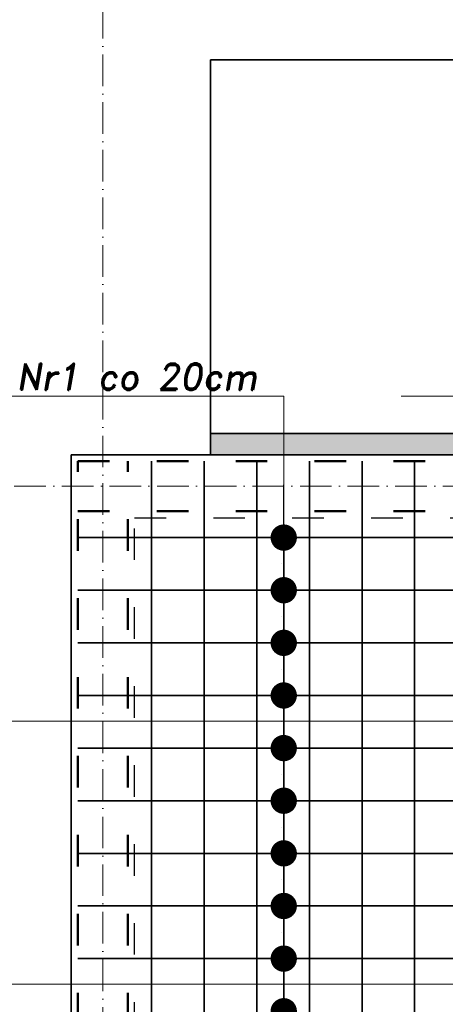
# Model space of a CAD drawing. Header units: millimetres. Extents: x 300938 to 312016, y 11971 to 20881.
# Tile 41 of 239: x 306619 to 306781, y 15082 to 15457. Entities that reach past the tile are written whole.
import ezdxf

# ---------------------------------------------------------------- set-up
doc = ezdxf.new("R2010")
doc.units = ezdxf.units.MM
doc.linetypes.add('ACAD_ISO03W100', pattern=[30, 12, -18])
doc.linetypes.add('ACAD_ISO10W100', pattern=[18, 12, -3, 0, -3])
for name, color, linetype, lineweight in [('konstrukcja', 3, 'Continuous', 35), ('konstrukcja wymiary', 1, 'Continuous', 13), ('kreskowanie', 253, 'Continuous', 0), ('opisy', 2, 'Continuous', 18), ('osie', 5, 'ACAD_ISO10W100', 13), ('zbrojenie', 4, 'Continuous', 50), ('zbrojenie płyty', 141, 'Continuous', 35)]:
    doc.layers.add(name, color=color, linetype=linetype, lineweight=lineweight)
doc.layers.add('przerywane', color=6, linetype='ACAD_ISO03W100')
doc.styles.add('KONSTRUKCJA', font='romand.shx', dxfattribs={"oblique": 10})
doc.styles.get("Standard").update_dxf_attribs({"font": 'romand.shx', "oblique": 10})
doc.dimstyles.new('150', dxfattribs={"dimtxt": 10, "dimasz": 7, "dimexe": 1.25, "dimexo": 0.625, "dimgap": 3, "dimtad": 1, "dimdec": 0, "dimrnd": 0.5, "dimtxsty": 'KONSTRUKCJA', "dimblk": 'ARCHTICK', "dimcen": 2.5, "dimadec": 0, "dimazin": 0, "dimtfac": 1, "dimtdec": 0, "dimtix": 1, "dimtmove": 0, "dimatfit": 3, "dimfxl": 4, "dimfxlon": 1, "dimarcsym": 0})
doc.dimstyles.new('kropki', dxfattribs={"dimtxt": 0.001, "dimasz": 10, "dimexe": 1.25, "dimexo": 0.625, "dimgap": 1, "dimtad": 1, "dimtxsty": 'Standard', "dimblk": 'DOT', "dimcen": 2.5, "dimadec": 0, "dimazin": 0, "dimtfac": 1, "dimtmove": 0, "dimatfit": 3, "dimfxl": 1, "dimfxlon": 1, "dimarcsym": 0})

# ---------------------------------------------------------------- blocks, each defined once
blk = doc.blocks.new('_ArchTick')
at = {"color": 0, "linetype": 'ByBlock', "lineweight": 13, "const_width": 0.15}
blk.add_lwpolyline([(-0.5, -0.5), (0.5, 0.5)], dxfattribs=at)
blk = doc.blocks.new('*D2093')
at = {"layer": 'Defpoints', "color": 0, "transparency": 16777216}
for p in [(306638.44, 15279.22), (306518.44, 14699.22), (306638.44, 14699.22)]:
    blk.add_point(p, dxfattribs=at)
at = {"layer": 'konstrukcja wymiary', "color": 0, "lineweight": -2, "transparency": 16777216}
for p, q in [((306522.44, 15279.22), (306517.19, 15279.22)), ((306518.44, 15279.22), (306518.44, 14699.22)), ((306522.44, 14699.22), (306517.19, 14699.22))]:
    blk.add_line(p, q, dxfattribs=at)
at = {"layer": 'konstrukcja wymiary', "color": 0, "lineweight": -2, "transparency": 16777216, "xscale": 7, "yscale": 7, "zscale": 7}
for p, rotation in [((306518.44, 15279.22), 90), ((306518.44, 14699.22), 270)]:
    blk.add_blockref('_ArchTick', p, dxfattribs=dict(at, rotation=rotation))
at = {"layer": 'konstrukcja wymiary', "color": 0, "transparency": 16777216, "insert": (306510.44, 14989.22), "char_height": 10, "attachment_point": 5, "rotation": 90, "style": 'KONSTRUKCJA'}
blk.add_mtext('580', dxfattribs=at)
blk = doc.blocks.new('*D2096')
at = {"layer": 'Defpoints', "color": 0, "transparency": 16777216}
for p in [(306488.44, 15291.22), (306638.44, 15291.22), (306638.44, 14052.22)]:
    blk.add_point(p, dxfattribs=at)
at = {"layer": 'konstrukcja wymiary', "color": 0, "lineweight": -2, "transparency": 16777216}
for p, q in [((306492.44, 15291.22), (306487.19, 15291.22)), ((306488.44, 14052.22), (306488.44, 15291.22)), ((306492.44, 14052.22), (306487.19, 14052.22))]:
    blk.add_line(p, q, dxfattribs=at)
at = {"layer": 'konstrukcja wymiary', "color": 0, "lineweight": -2, "transparency": 16777216, "xscale": 7, "yscale": 7, "zscale": 7}
for p, rotation in [((306488.44, 15291.22), 90), ((306488.44, 14052.22), 270)]:
    blk.add_blockref('_ArchTick', p, dxfattribs=dict(at, rotation=rotation))
at = {"layer": 'konstrukcja wymiary', "color": 0, "transparency": 16777216, "insert": (306480.44, 14671.72), "char_height": 10, "attachment_point": 5, "rotation": 90, "style": 'KONSTRUKCJA'}
blk.add_mtext('1239', dxfattribs=at)
blk = doc.blocks.new('*D2097')
at = {"layer": 'Defpoints', "color": 0, "transparency": 16777216}
for p in [(306662.44, 15501.22), (306638.44, 15291.22), (306662.44, 14353.22)]:
    blk.add_point(p, dxfattribs=at)
at = {"layer": 'konstrukcja wymiary', "color": 0, "lineweight": -2, "transparency": 16777216}
for p, q in [((306638.44, 15497.22), (306638.44, 15502.47)), ((306662.44, 15497.22), (306662.44, 15502.47)), ((306638.44, 15501.22), (306631.44, 15501.22)), ((306638.44, 15501.22), (306662.44, 15501.22)), ((306662.44, 15501.22), (306669.44, 15501.22))]:
    blk.add_line(p, q, dxfattribs=at)
at = {"layer": 'konstrukcja wymiary', "color": 0, "lineweight": -2, "transparency": 16777216, "xscale": 7, "yscale": 7, "zscale": 7}
blk.add_blockref('_ArchTick', (306638.44, 15501.22), dxfattribs=at)
at = {"layer": 'konstrukcja wymiary', "color": 0, "lineweight": -2, "transparency": 16777216, "xscale": 7, "yscale": 7, "zscale": 7, "rotation": 180}
blk.add_blockref('_ArchTick', (306662.44, 15501.22), dxfattribs=at)
at = {"layer": 'konstrukcja wymiary', "color": 0, "transparency": 16777216, "insert": (306650.44, 15509.22), "char_height": 10, "attachment_point": 5, "style": 'KONSTRUKCJA'}
blk.add_mtext('24', dxfattribs=at)
blk = doc.blocks.new('*D2098')
at = {"layer": 'Defpoints', "color": 0, "transparency": 16777216}
for p in [(306826.44, 15501.22), (306826.44, 14393.22), (306662.44, 14353.22)]:
    blk.add_point(p, dxfattribs=at)
at = {"layer": 'konstrukcja wymiary', "color": 0, "lineweight": -2, "transparency": 16777216}
for p, q in [((306662.44, 15497.22), (306662.44, 15502.47)), ((306826.44, 15497.22), (306826.44, 15502.47)), ((306662.44, 15501.22), (306826.44, 15501.22))]:
    blk.add_line(p, q, dxfattribs=at)
at = {"layer": 'konstrukcja wymiary', "color": 0, "lineweight": -2, "transparency": 16777216, "xscale": 7, "yscale": 7, "zscale": 7, "rotation": 180}
blk.add_blockref('_ArchTick', (306662.44, 15501.22), dxfattribs=at)
at = {"layer": 'konstrukcja wymiary', "color": 0, "lineweight": -2, "transparency": 16777216, "xscale": 7, "yscale": 7, "zscale": 7}
blk.add_blockref('_ArchTick', (306826.44, 15501.22), dxfattribs=at)
at = {"layer": 'konstrukcja wymiary', "color": 0, "transparency": 16777216, "insert": (306744.44, 15509.22), "char_height": 10, "attachment_point": 5, "style": 'KONSTRUKCJA'}
blk.add_mtext('164', dxfattribs=at)
blk = doc.blocks.new('*D2108')
at = {"layer": 'Defpoints', "color": 0, "transparency": 16777216}
for p in [(306650.44, 15531.22), (306650.44, 15291.22), (307070.44, 15291.22)]:
    blk.add_point(p, dxfattribs=at)
at = {"layer": 'konstrukcja wymiary', "color": 0, "lineweight": -2, "transparency": 16777216}
for p, q in [((306650.44, 15527.22), (306650.44, 15532.47)), ((307070.44, 15527.22), (307070.44, 15532.47)), ((307070.44, 15531.22), (306650.44, 15531.22))]:
    blk.add_line(p, q, dxfattribs=at)
at = {"layer": 'konstrukcja wymiary', "color": 0, "lineweight": -2, "transparency": 16777216, "xscale": 7, "yscale": 7, "zscale": 7, "rotation": 180}
blk.add_blockref('_ArchTick', (306650.44, 15531.22), dxfattribs=at)
at = {"layer": 'konstrukcja wymiary', "color": 0, "lineweight": -2, "transparency": 16777216, "xscale": 7, "yscale": 7, "zscale": 7}
blk.add_blockref('_ArchTick', (307070.44, 15531.22), dxfattribs=at)
at = {"layer": 'konstrukcja wymiary', "color": 0, "transparency": 16777216, "insert": (306860.44, 15539.22), "char_height": 10, "attachment_point": 5, "style": 'KONSTRUKCJA'}
blk.add_mtext('420', dxfattribs=at)
blk = doc.blocks.new('*D2109')
at = {"layer": 'Defpoints', "color": 0, "transparency": 16777216}
for p in [(308422.44, 15561.22), (306638.44, 15291.22), (308422.44, 15291.22)]:
    blk.add_point(p, dxfattribs=at)
at = {"layer": 'konstrukcja wymiary', "color": 0, "lineweight": -2, "transparency": 16777216}
for p, q in [((306638.44, 15557.22), (306638.44, 15562.47)), ((308422.44, 15557.22), (308422.44, 15562.47)), ((306638.44, 15561.22), (308422.44, 15561.22))]:
    blk.add_line(p, q, dxfattribs=at)
at = {"layer": 'konstrukcja wymiary', "color": 0, "lineweight": -2, "transparency": 16777216, "xscale": 7, "yscale": 7, "zscale": 7, "rotation": 180}
blk.add_blockref('_ArchTick', (306638.44, 15561.22), dxfattribs=at)
at = {"layer": 'konstrukcja wymiary', "color": 0, "lineweight": -2, "transparency": 16777216, "xscale": 7, "yscale": 7, "zscale": 7}
blk.add_blockref('_ArchTick', (308422.44, 15561.22), dxfattribs=at)
at = {"layer": 'konstrukcja wymiary', "color": 0, "transparency": 16777216, "insert": (307530.44, 15569.22), "char_height": 10, "attachment_point": 5, "style": 'KONSTRUKCJA'}
blk.add_mtext('1784', dxfattribs=at)
blk = doc.blocks.new('_Dot')
at = {"color": 0, "linetype": 'ByBlock', "lineweight": -2}
blk.add_line((-0.5, 0), (-1, 0), dxfattribs=at)
at = {"color": 0, "linetype": 'ByBlock', "const_width": 0.5}
blk.add_lwpolyline([(-0.25, 0, 1), (0.25, 0, 1)], format="xyb", close=True, dxfattribs=at)
blk = doc.blocks.new('*D2143')
at = {"layer": 'Defpoints', "color": 0, "transparency": 16777216}
for p in [(306708.94, 15259.72), (306708.94, 15239.72), (306719.19, 15239.72)]:
    blk.add_point(p, dxfattribs=at)
at = {"layer": 'konstrukcja wymiary', "color": 0, "lineweight": -2, "transparency": 16777216}
for p, q in [((306719.19, 15269.72), (306719.19, 15279.72)), ((306718.19, 15259.72), (306720.44, 15259.72)), ((306719.19, 15259.72), (306719.19, 15239.72)), ((306718.19, 15239.72), (306720.44, 15239.72)), ((306719.19, 15229.72), (306719.19, 15219.72))]:
    blk.add_line(p, q, dxfattribs=at)
at = {"layer": 'konstrukcja wymiary', "color": 0, "lineweight": -2, "transparency": 16777216, "xscale": 10, "yscale": 10, "zscale": 10}
for p, rotation in [((306719.19, 15259.72), 270), ((306719.19, 15239.72), 90)]:
    blk.add_blockref('_Dot', p, dxfattribs=dict(at, rotation=rotation))
at = {"layer": 'konstrukcja wymiary', "color": 0, "transparency": 16777216, "insert": (306718.19, 15249.72), "char_height": 0.001, "attachment_point": 5, "rotation": 90}
blk.add_mtext('20', dxfattribs=at)
blk = doc.blocks.new('*D2144')
at = {"layer": 'Defpoints', "color": 0, "transparency": 16777216}
for p in [(306708.94, 15239.72), (306708.94, 15219.72), (306719.19, 15219.72)]:
    blk.add_point(p, dxfattribs=at)
at = {"layer": 'konstrukcja wymiary', "color": 0, "lineweight": -2, "transparency": 16777216}
for p, q in [((306719.19, 15249.72), (306719.19, 15259.72)), ((306718.19, 15239.72), (306720.44, 15239.72)), ((306719.19, 15239.72), (306719.19, 15219.72)), ((306718.19, 15219.72), (306720.44, 15219.72)), ((306719.19, 15209.72), (306719.19, 15199.72))]:
    blk.add_line(p, q, dxfattribs=at)
at = {"layer": 'konstrukcja wymiary', "color": 0, "lineweight": -2, "transparency": 16777216, "xscale": 10, "yscale": 10, "zscale": 10}
for p, rotation in [((306719.19, 15239.72), 270), ((306719.19, 15219.72), 90)]:
    blk.add_blockref('_Dot', p, dxfattribs=dict(at, rotation=rotation))
at = {"layer": 'konstrukcja wymiary', "color": 0, "transparency": 16777216, "insert": (306718.19, 15229.72), "char_height": 0.001, "attachment_point": 5, "rotation": 90}
blk.add_mtext('20', dxfattribs=at)
blk = doc.blocks.new('*D2145')
at = {"layer": 'Defpoints', "color": 0, "transparency": 16777216}
for p in [(306708.94, 15219.72), (306708.94, 15199.72), (306719.19, 15199.72)]:
    blk.add_point(p, dxfattribs=at)
at = {"layer": 'konstrukcja wymiary', "color": 0, "lineweight": -2, "transparency": 16777216}
for p, q in [((306719.19, 15229.72), (306719.19, 15239.72)), ((306718.19, 15219.72), (306720.44, 15219.72)), ((306719.19, 15219.72), (306719.19, 15199.72)), ((306718.19, 15199.72), (306720.44, 15199.72)), ((306719.19, 15189.72), (306719.19, 15179.72))]:
    blk.add_line(p, q, dxfattribs=at)
at = {"layer": 'konstrukcja wymiary', "color": 0, "lineweight": -2, "transparency": 16777216, "xscale": 10, "yscale": 10, "zscale": 10}
for p, rotation in [((306719.19, 15219.72), 270), ((306719.19, 15199.72), 90)]:
    blk.add_blockref('_Dot', p, dxfattribs=dict(at, rotation=rotation))
at = {"layer": 'konstrukcja wymiary', "color": 0, "transparency": 16777216, "insert": (306718.19, 15209.72), "char_height": 0.001, "attachment_point": 5, "rotation": 90}
blk.add_mtext('20', dxfattribs=at)
blk = doc.blocks.new('*D2146')
at = {"layer": 'Defpoints', "color": 0, "transparency": 16777216}
for p in [(306708.94, 15199.72), (306708.94, 15179.72), (306719.19, 15179.72)]:
    blk.add_point(p, dxfattribs=at)
at = {"layer": 'konstrukcja wymiary', "color": 0, "lineweight": -2, "transparency": 16777216}
for p, q in [((306719.19, 15209.72), (306719.19, 15219.72)), ((306718.19, 15199.72), (306720.44, 15199.72)), ((306719.19, 15199.72), (306719.19, 15179.72)), ((306718.19, 15179.72), (306720.44, 15179.72)), ((306719.19, 15169.72), (306719.19, 15159.72))]:
    blk.add_line(p, q, dxfattribs=at)
at = {"layer": 'konstrukcja wymiary', "color": 0, "lineweight": -2, "transparency": 16777216, "xscale": 10, "yscale": 10, "zscale": 10}
for p, rotation in [((306719.19, 15199.72), 270), ((306719.19, 15179.72), 90)]:
    blk.add_blockref('_Dot', p, dxfattribs=dict(at, rotation=rotation))
at = {"layer": 'konstrukcja wymiary', "color": 0, "transparency": 16777216, "insert": (306718.19, 15189.72), "char_height": 0.001, "attachment_point": 5, "rotation": 90}
blk.add_mtext('20', dxfattribs=at)
blk = doc.blocks.new('*D2147')
at = {"layer": 'Defpoints', "color": 0, "transparency": 16777216}
for p in [(306708.94, 15179.72), (306708.94, 15159.72), (306719.19, 15159.72)]:
    blk.add_point(p, dxfattribs=at)
at = {"layer": 'konstrukcja wymiary', "color": 0, "lineweight": -2, "transparency": 16777216}
for p, q in [((306719.19, 15189.72), (306719.19, 15199.72)), ((306718.19, 15179.72), (306720.44, 15179.72)), ((306719.19, 15179.72), (306719.19, 15159.72)), ((306718.19, 15159.72), (306720.44, 15159.72)), ((306719.19, 15149.72), (306719.19, 15139.72))]:
    blk.add_line(p, q, dxfattribs=at)
at = {"layer": 'konstrukcja wymiary', "color": 0, "lineweight": -2, "transparency": 16777216, "xscale": 10, "yscale": 10, "zscale": 10}
for p, rotation in [((306719.19, 15179.72), 270), ((306719.19, 15159.72), 90)]:
    blk.add_blockref('_Dot', p, dxfattribs=dict(at, rotation=rotation))
at = {"layer": 'konstrukcja wymiary', "color": 0, "transparency": 16777216, "insert": (306718.19, 15169.72), "char_height": 0.001, "attachment_point": 5, "rotation": 90}
blk.add_mtext('20', dxfattribs=at)
blk = doc.blocks.new('*D2148')
at = {"layer": 'Defpoints', "color": 0, "transparency": 16777216}
for p in [(306708.94, 15159.72), (306708.94, 15139.72), (306719.19, 15139.72)]:
    blk.add_point(p, dxfattribs=at)
at = {"layer": 'konstrukcja wymiary', "color": 0, "lineweight": -2, "transparency": 16777216}
for p, q in [((306719.19, 15169.72), (306719.19, 15179.72)), ((306718.19, 15159.72), (306720.44, 15159.72)), ((306719.19, 15159.72), (306719.19, 15139.72)), ((306718.19, 15139.72), (306720.44, 15139.72)), ((306719.19, 15129.72), (306719.19, 15119.72))]:
    blk.add_line(p, q, dxfattribs=at)
at = {"layer": 'konstrukcja wymiary', "color": 0, "lineweight": -2, "transparency": 16777216, "xscale": 10, "yscale": 10, "zscale": 10}
for p, rotation in [((306719.19, 15159.72), 270), ((306719.19, 15139.72), 90)]:
    blk.add_blockref('_Dot', p, dxfattribs=dict(at, rotation=rotation))
at = {"layer": 'konstrukcja wymiary', "color": 0, "transparency": 16777216, "insert": (306718.19, 15149.72), "char_height": 0.001, "attachment_point": 5, "rotation": 90}
blk.add_mtext('20', dxfattribs=at)
blk = doc.blocks.new('*D2149')
at = {"layer": 'Defpoints', "color": 0, "transparency": 16777216}
for p in [(306708.94, 15139.72), (306708.94, 15119.72), (306719.19, 15119.72)]:
    blk.add_point(p, dxfattribs=at)
at = {"layer": 'konstrukcja wymiary', "color": 0, "lineweight": -2, "transparency": 16777216}
for p, q in [((306719.19, 15149.72), (306719.19, 15159.72)), ((306718.19, 15139.72), (306720.44, 15139.72)), ((306719.19, 15139.72), (306719.19, 15119.72)), ((306718.19, 15119.72), (306720.44, 15119.72)), ((306719.19, 15109.72), (306719.19, 15099.72))]:
    blk.add_line(p, q, dxfattribs=at)
at = {"layer": 'konstrukcja wymiary', "color": 0, "lineweight": -2, "transparency": 16777216, "xscale": 10, "yscale": 10, "zscale": 10}
for p, rotation in [((306719.19, 15139.72), 270), ((306719.19, 15119.72), 90)]:
    blk.add_blockref('_Dot', p, dxfattribs=dict(at, rotation=rotation))
at = {"layer": 'konstrukcja wymiary', "color": 0, "transparency": 16777216, "insert": (306718.19, 15129.72), "char_height": 0.001, "attachment_point": 5, "rotation": 90}
blk.add_mtext('20', dxfattribs=at)
blk = doc.blocks.new('*D2150')
at = {"layer": 'Defpoints', "color": 0, "transparency": 16777216}
for p in [(306708.94, 15119.72), (306708.94, 15099.72), (306719.19, 15099.72)]:
    blk.add_point(p, dxfattribs=at)
at = {"layer": 'konstrukcja wymiary', "color": 0, "lineweight": -2, "transparency": 16777216}
for p, q in [((306719.19, 15129.72), (306719.19, 15139.72)), ((306718.19, 15119.72), (306720.44, 15119.72)), ((306719.19, 15119.72), (306719.19, 15099.72)), ((306718.19, 15099.72), (306720.44, 15099.72)), ((306719.19, 15089.72), (306719.19, 15079.72))]:
    blk.add_line(p, q, dxfattribs=at)
at = {"layer": 'konstrukcja wymiary', "color": 0, "lineweight": -2, "transparency": 16777216, "xscale": 10, "yscale": 10, "zscale": 10}
for p, rotation in [((306719.19, 15119.72), 270), ((306719.19, 15099.72), 90)]:
    blk.add_blockref('_Dot', p, dxfattribs=dict(at, rotation=rotation))
at = {"layer": 'konstrukcja wymiary', "color": 0, "transparency": 16777216, "insert": (306718.19, 15109.72), "char_height": 0.001, "attachment_point": 5, "rotation": 90}
blk.add_mtext('20', dxfattribs=at)
blk = doc.blocks.new('*D2151')
at = {"layer": 'Defpoints', "color": 0, "transparency": 16777216}
for p in [(306708.94, 15099.72), (306708.94, 15079.72), (306719.19, 15079.72)]:
    blk.add_point(p, dxfattribs=at)
at = {"layer": 'konstrukcja wymiary', "color": 0, "lineweight": -2, "transparency": 16777216}
for p, q in [((306719.19, 15109.72), (306719.19, 15119.72)), ((306718.19, 15099.72), (306720.44, 15099.72)), ((306719.19, 15099.72), (306719.19, 15079.72)), ((306718.19, 15079.72), (306720.44, 15079.72)), ((306719.19, 15069.72), (306719.19, 15059.72))]:
    blk.add_line(p, q, dxfattribs=at)
at = {"layer": 'konstrukcja wymiary', "color": 0, "lineweight": -2, "transparency": 16777216, "xscale": 10, "yscale": 10, "zscale": 10}
for p, rotation in [((306719.19, 15099.72), 270), ((306719.19, 15079.72), 90)]:
    blk.add_blockref('_Dot', p, dxfattribs=dict(at, rotation=rotation))
at = {"layer": 'konstrukcja wymiary', "color": 0, "transparency": 16777216, "insert": (306718.19, 15089.72), "char_height": 0.001, "attachment_point": 5, "rotation": 90}
blk.add_mtext('20', dxfattribs=at)
blk = doc.blocks.new('*D2152')
at = {"layer": 'Defpoints', "color": 0, "transparency": 16777216}
for p in [(306708.94, 15079.72), (306708.94, 15059.72), (306719.19, 15059.72)]:
    blk.add_point(p, dxfattribs=at)
at = {"layer": 'konstrukcja wymiary', "color": 0, "lineweight": -2, "transparency": 16777216}
for p, q in [((306719.19, 15089.72), (306719.19, 15099.72)), ((306718.19, 15079.72), (306720.44, 15079.72)), ((306719.19, 15079.72), (306719.19, 15059.72)), ((306718.19, 15059.72), (306720.44, 15059.72)), ((306719.19, 15049.72), (306719.19, 15039.72))]:
    blk.add_line(p, q, dxfattribs=at)
at = {"layer": 'konstrukcja wymiary', "color": 0, "lineweight": -2, "transparency": 16777216, "xscale": 10, "yscale": 10, "zscale": 10}
for p, rotation in [((306719.19, 15079.72), 270), ((306719.19, 15059.72), 90)]:
    blk.add_blockref('_Dot', p, dxfattribs=dict(at, rotation=rotation))
at = {"layer": 'konstrukcja wymiary', "color": 0, "transparency": 16777216, "insert": (306718.19, 15069.72), "char_height": 0.001, "attachment_point": 5, "rotation": 90}
blk.add_mtext('20', dxfattribs=at)
blk = doc.blocks.new('*D2863')
at = {"layer": 'Defpoints', "color": 0, "transparency": 16777216}
for p in [(306548.44, 15291.22), (306638.44, 15291.22), (307580.44, 15013.32)]:
    blk.add_point(p, dxfattribs=at)
at = {"layer": 'konstrukcja wymiary', "color": 0, "lineweight": -2, "transparency": 16777216}
for p, q in [((306552.44, 15291.22), (306547.19, 15291.22)), ((306548.44, 15013.32), (306548.44, 15291.22)), ((306552.44, 15013.32), (306547.19, 15013.32))]:
    blk.add_line(p, q, dxfattribs=at)
at = {"layer": 'konstrukcja wymiary', "color": 0, "lineweight": -2, "transparency": 16777216, "xscale": 7, "yscale": 7, "zscale": 7}
for p, rotation in [((306548.44, 15291.22), 90), ((306548.44, 15013.32), 270)]:
    blk.add_blockref('_ArchTick', p, dxfattribs=dict(at, rotation=rotation))
at = {"layer": 'konstrukcja wymiary', "color": 0, "transparency": 16777216, "insert": (306540.44, 15152.27), "char_height": 10, "attachment_point": 5, "rotation": 90, "style": 'KONSTRUKCJA'}
blk.add_mtext('278', dxfattribs=at)
blk = doc.blocks.new('*D2901')
at = {"layer": 'Defpoints', "color": 0, "transparency": 16777216}
for p in [(306691.33, 15471.22), (306691.33, 15441.22), (306638.44, 15291.22)]:
    blk.add_point(p, dxfattribs=at)
at = {"layer": 'konstrukcja wymiary', "color": 0, "lineweight": -2, "transparency": 16777216}
for p, q in [((306638.44, 15467.22), (306638.44, 15472.47)), ((306691.33, 15467.22), (306691.33, 15472.47)), ((306638.44, 15471.22), (306691.33, 15471.22))]:
    blk.add_line(p, q, dxfattribs=at)
at = {"layer": 'konstrukcja wymiary', "color": 0, "lineweight": -2, "transparency": 16777216, "xscale": 7, "yscale": 7, "zscale": 7, "rotation": 180}
blk.add_blockref('_ArchTick', (306638.44, 15471.22), dxfattribs=at)
at = {"layer": 'konstrukcja wymiary', "color": 0, "lineweight": -2, "transparency": 16777216, "xscale": 7, "yscale": 7, "zscale": 7}
blk.add_blockref('_ArchTick', (306691.33, 15471.22), dxfattribs=at)
at = {"layer": 'konstrukcja wymiary', "color": 0, "transparency": 16777216, "insert": (306664.88, 15479.22), "char_height": 10, "attachment_point": 5, "style": 'KONSTRUKCJA'}
blk.add_mtext('53', dxfattribs=at)
blk = doc.blocks.new('*D2902')
at = {"layer": 'Defpoints', "color": 0, "transparency": 16777216}
for p in [(307025.73, 15471.22), (306691.33, 15441.22), (307025.73, 15441.22)]:
    blk.add_point(p, dxfattribs=at)
at = {"layer": 'konstrukcja wymiary', "color": 0, "lineweight": -2, "transparency": 16777216}
for p, q in [((306691.33, 15467.22), (306691.33, 15472.47)), ((307025.73, 15467.22), (307025.73, 15472.47)), ((306691.33, 15471.22), (307025.73, 15471.22))]:
    blk.add_line(p, q, dxfattribs=at)
at = {"layer": 'konstrukcja wymiary', "color": 0, "lineweight": -2, "transparency": 16777216, "xscale": 7, "yscale": 7, "zscale": 7, "rotation": 180}
blk.add_blockref('_ArchTick', (306691.33, 15471.22), dxfattribs=at)
at = {"layer": 'konstrukcja wymiary', "color": 0, "lineweight": -2, "transparency": 16777216, "xscale": 7, "yscale": 7, "zscale": 7}
blk.add_blockref('_ArchTick', (307025.73, 15471.22), dxfattribs=at)
at = {"layer": 'konstrukcja wymiary', "color": 0, "transparency": 16777216, "insert": (306858.53, 15479.22), "char_height": 10, "attachment_point": 5, "style": 'KONSTRUKCJA'}
blk.add_mtext('335', dxfattribs=at)
blk = doc.blocks.new('*D2908')
at = {"layer": 'Defpoints', "color": 0, "transparency": 16777216}
for p in [(306548.44, 15441.22), (306691.33, 15441.22), (306638.44, 15291.22)]:
    blk.add_point(p, dxfattribs=at)
at = {"layer": 'konstrukcja wymiary', "color": 0, "lineweight": -2, "transparency": 16777216}
for p, q in [((306552.44, 15441.22), (306547.19, 15441.22)), ((306548.44, 15291.22), (306548.44, 15441.22)), ((306552.44, 15291.22), (306547.19, 15291.22))]:
    blk.add_line(p, q, dxfattribs=at)
at = {"layer": 'konstrukcja wymiary', "color": 0, "lineweight": -2, "transparency": 16777216, "xscale": 7, "yscale": 7, "zscale": 7}
for p, rotation in [((306548.44, 15441.22), 90), ((306548.44, 15291.22), 270)]:
    blk.add_blockref('_ArchTick', p, dxfattribs=dict(at, rotation=rotation))
at = {"layer": 'konstrukcja wymiary', "color": 0, "transparency": 16777216, "insert": (306540.44, 15366.22), "char_height": 10, "attachment_point": 5, "rotation": 90, "style": 'KONSTRUKCJA'}
blk.add_mtext('150', dxfattribs=at)

msp = doc.modelspace()

# ---------------------------------------------------------------- hatches: boundary and pattern name
at = {"layer": 'kreskowanie'}
h = msp.add_hatch(dxfattribs=at)
h.set_pattern_fill('HONEY', color=256)
h.paths.add_polyline_path([(306901.661, 15291.224), (307025.726, 15291.224), (307025.726, 15299.224), (306901.661, 15299.224)])
h.paths.add_polyline_path([(306719.193, 15291.224), (306901.661, 15291.224), (306901.661, 15299.224), (306719.193, 15299.224)])
h.paths.add_polyline_path([(306719.193, 15291.224), (306719.193, 15299.224), (306691.326, 15299.224), (306691.326, 15291.224)])

# ---------------------------------------------------------------- linework, layer by layer
at = {"layer": 'konstrukcja'}
for p, q in [((306691.326, 15291.224), (306691.326, 15441.224)), ((306691.326, 15441.224), (307025.726, 15441.224)), ((306691.326, 15299.224), (307025.726, 15299.224)), ((308422.44, 15291.224), (306638.44, 15291.224)), ((306638.44, 15291.224), (306638.44, 14052.224))]:
    msp.add_line(p, q, dxfattribs=at)
at = {"layer": 'konstrukcja wymiary'}
for p, q in [((306719.193, 15313.41), (306608.297, 15313.41)), ((306719.193, 15269.724), (306719.193, 15313.41)), ((306901.661, 15313.41), (306763.871, 15313.41)), ((306878.94, 15189.991), (306558.396, 15189.991)), ((307298.94, 15089.991), (306558.396, 15089.991))]:
    msp.add_line(p, q, dxfattribs=at)
at = {"layer": 'osie'}
for p, q in [((306650.44, 15606.148), (306650.44, 13976.332)), ((306435.771, 15279.224), (308440.491, 15279.224))]:
    msp.add_line(p, q, dxfattribs=at)
at = {"layer": 'przerywane'}
for p, q in [((306662.44, 14711.224), (306662.44, 15267.224)), ((306662.44, 15267.224), (307058.44, 15267.224))]:
    msp.add_line(p, q, dxfattribs=at)
at = {"layer": 'zbrojenie', "linetype": 'ACAD_ISO03W100'}
for p, q in [((306640.94, 15288.724), (308419.94, 15288.724)), ((306640.94, 14054.724), (306640.94, 15288.724)), ((306659.94, 14054.724), (306659.94, 15288.724)), ((306640.94, 15269.724), (308419.94, 15269.724))]:
    msp.add_line(p, q, dxfattribs=at)
at = {"layer": 'zbrojenie płyty'}
for p, q in [((306668.94, 15288.724), (306668.94, 14395.724)), ((306688.94, 15288.724), (306688.94, 14395.724)), ((306708.94, 15288.724), (306708.94, 14395.724)), ((306728.94, 15288.724), (306728.94, 14395.724)), ((306748.94, 15288.724), (306748.94, 14395.724)), ((306768.94, 15288.724), (306768.94, 14395.724)), ((306640.94, 15259.724), (307079.94, 15259.724)), ((306640.94, 15239.724), (307079.94, 15239.724)), ((306640.94, 15219.724), (307079.94, 15219.724)), ((306640.94, 15199.724), (307079.94, 15199.724)), ((306640.94, 15179.724), (307079.94, 15179.724)), ((306640.94, 15159.724), (307079.94, 15159.724)), ((306640.94, 15139.724), (307079.94, 15139.724)), ((306640.94, 15119.724), (307079.94, 15119.724)), ((306640.94, 15099.724), (307079.94, 15099.724))]:
    msp.add_line(p, q, dxfattribs=at)

# ---------------------------------------------------------------- texts
at = {"layer": 'opisy', "insert": (306663.342, 15320.855), "char_height": 10, "width": 231.49388, "attachment_point": 5}
msp.add_mtext('Nr1 co 20cm', dxfattribs=at)

# ---------------------------------------------------------------- dimensions: what is measured, and where the dimension line sits
at = {"layer": 'konstrukcja wymiary'}
for base, p2, picture, middle in [((308422.44, 15561.224), (308422.44, 15291.224), '*D2109', (307530.44, 15569.224)), ((306662.44, 15501.224), (306662.44, 14353.224), '*D2097', (306650.44, 15509.224))]:
    dim = msp.add_linear_dim(base=base, p1=(306638.44, 15291.224), p2=p2, dimstyle='150', dxfattribs=at)
    dim.commit()
    dim.dimension.update_dxf_attribs({"geometry": picture, "text_midpoint": middle})
for base, p1, p2, override, picture, middle in [((306650.44, 15531.224), (307070.44, 15291.224), (306650.44, 15291.224), {"dimtmove": 1}, '*D2108', (306860.44, 15539.224)), ((306826.44, 15501.224), (306662.44, 14353.224), (306826.44, 14393.224), {"dimtmove": 1}, '*D2098', (306744.44, 15509.224)), ((306691.326, 15471.224), (306638.44, 15291.224), (306691.326, 15441.224), {"dimtxsty": 'KONSTRUKCJA', "dimtmove": 1}, '*D2901', (306664.883, 15479.224)), ((307025.726, 15471.224), (306691.326, 15441.224), (307025.726, 15441.224), {"dimtmove": 1}, '*D2902', (306858.526, 15479.224))]:
    dim = msp.add_linear_dim(base=base, p1=p1, p2=p2, dimstyle='150', override=override, dxfattribs=at)
    dim.commit()
    dim.dimension.update_dxf_attribs({"geometry": picture, "text_midpoint": middle})
for base, p1, p2, dimstyle, picture, middle in [((306548.44, 15441.224), (306638.44, 15291.224), (306691.326, 15441.224), '150', '*D2908', (306540.44, 15366.224)), ((306548.44, 15291.224), (307580.44, 15013.324), (306638.44, 15291.224), '150', '*D2863', (306540.44, 15152.274)), ((306719.193, 15219.724), (306708.94, 15239.724), (306708.94, 15219.724), 'kropki', '*D2144', (306718.192, 15229.724)), ((306719.193, 15199.724), (306708.94, 15219.724), (306708.94, 15199.724), 'kropki', '*D2145', (306718.192, 15209.724)), ((306719.193, 15179.724), (306708.94, 15199.724), (306708.94, 15179.724), 'kropki', '*D2146', (306718.192, 15189.724)), ((306719.193, 15159.724), (306708.94, 15179.724), (306708.94, 15159.724), 'kropki', '*D2147', (306718.192, 15169.724)), ((306719.193, 15139.724), (306708.94, 15159.724), (306708.94, 15139.724), 'kropki', '*D2148', (306718.192, 15149.724)), ((306719.193, 15119.724), (306708.94, 15139.724), (306708.94, 15119.724), 'kropki', '*D2149', (306718.192, 15129.724)), ((306719.193, 15099.724), (306708.94, 15119.724), (306708.94, 15099.724), 'kropki', '*D2150', (306718.192, 15109.724)), ((306719.193, 15079.724), (306708.94, 15099.724), (306708.94, 15079.724), 'kropki', '*D2151', (306718.192, 15089.724)), ((306719.193, 15059.724), (306708.94, 15079.724), (306708.94, 15059.724), 'kropki', '*D2152', (306718.192, 15069.724))]:
    dim = msp.add_linear_dim(base=base, p1=p1, p2=p2, angle=90, dimstyle=dimstyle, override={"dimtmove": 1}, dxfattribs=at)
    dim.commit()
    dim.dimension.update_dxf_attribs({"geometry": picture, "text_midpoint": middle})
for base, p1, p2, dimstyle, picture, middle in [((306488.44, 15291.224), (306638.44, 14052.224), (306638.44, 15291.224), '150', '*D2096', (306480.44, 14671.724)), ((306518.44, 14699.224), (306638.44, 15279.224), (306638.44, 14699.224), '150', '*D2093', (306510.44, 14989.224)), ((306719.193, 15239.724), (306708.94, 15259.724), (306708.94, 15239.724), 'kropki', '*D2143', (306718.192, 15249.724))]:
    dim = msp.add_linear_dim(base=base, p1=p1, p2=p2, angle=90, dimstyle=dimstyle, dxfattribs=at)
    dim.commit()
    dim.dimension.update_dxf_attribs({"geometry": picture, "text_midpoint": middle})

doc.saveas('drawing.dxf')
